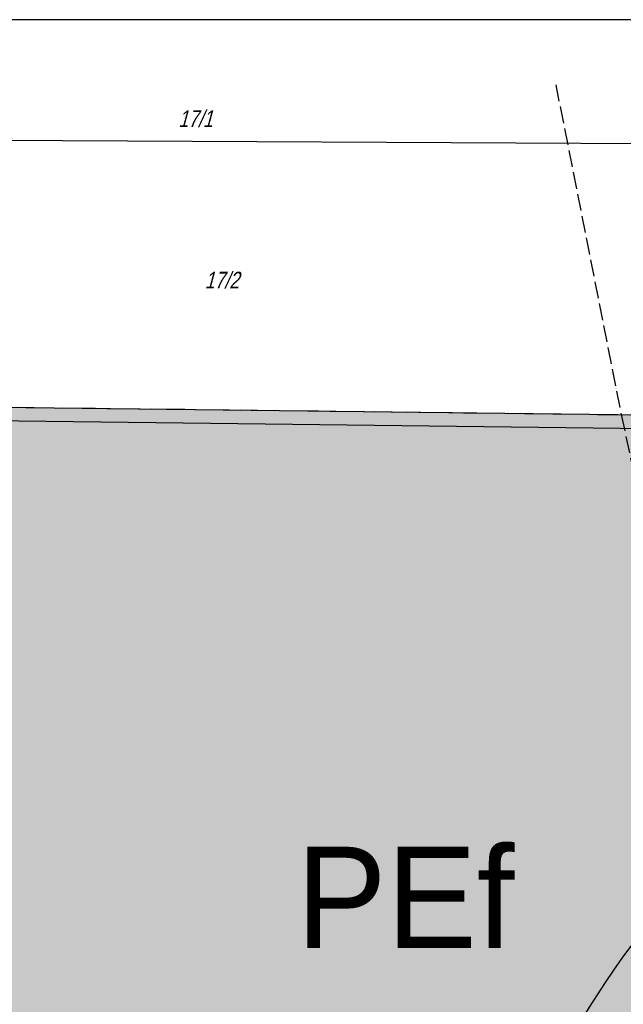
# Model space of a CAD drawing. Header units: metres. Extents: x 6582395 to 6583921, y 5752654 to 5753685.
# Tile 33 of 42: x 6583211 to 6583428, y 5753332 to 5753685. Entities that reach past the tile are written whole.
import ezdxf

# ---------------------------------------------------------------- set-up
doc = ezdxf.new("R2010")
doc.units = ezdxf.units.M
doc.header["$LTSCALE"] = 2
doc.linetypes.add('GESTRICHELT', pattern=[4, 3, -1])
doc.linetypes.add('GESTRICHELTX2', pattern=[8, 6, -2])
for name, color, linetype in [('211-Nr działki', 7, 'Continuous'), ('217-Granica konturu klasyfikcyjnego', 7, 'Continuous'), ('218-Granica użytku', 7, 'Continuous'), ('219-Linia granicy', 7, 'Continuous'), ('granica opracowania', 7, 'Continuous'), ('linie rozgraniczajace teren', 237, 'Continuous'), ('napisy pozostałe', 7, 'Continuous'), ('PEf', 68, 'Continuous'), ('strefa nalotów', 7, 'Continuous'), ('strefa OD PEf', 7, 'Continuous'), ('tabela', 7, 'Continuous')]:
    doc.layers.add(name, color=color, linetype=linetype)
doc.styles.add('STIL16_F', font='txt')
doc.styles.add('STIL4', font='txt')
doc.linetypes.add('UMGRENZUNG', pattern='A,2,-1.5,[4,014 Plan fotowoltaika Florentynow Mariampol zal 1.shx,S=0.05,R=0,X=0,Y=0],-1.5', length=5)
doc.linetypes.add('UMGRENZUNG1', pattern='A,1,1.5,[7,014 Plan fotowoltaika Florentynow Mariampol zal 1.shx,S=0.05,R=0,X=0,Y=0],1.5', length=4)

msp = doc.modelspace()

# ---------------------------------------------------------------- hatches: boundary and pattern name
at = {"layer": 'PEf', "linetype": 'Continuous'}
msp.add_hatch(color=145, dxfattribs=at).paths.add_polyline_path([(6583146.68, 5753547.28), (6583568.4, 5753542.12), (6583578.52, 5753492), (6583467.45, 5753498.63), (6583464.65, 5753469.93), (6583463.86, 5753440.1), (6583466.62, 5753361.74), (6583609.36, 5753359.83), (6583631.84, 5753274.16), (6583677.42, 5753085.76), (6583738.62, 5752963.36), (6583795.74, 5752847.31), (6583823.59, 5752723.63), (6583290.14, 5752729.3), (6583290.53, 5752760.61), (6583290.63, 5752768.61), (6583291.01, 5752800.12), (6583220.45, 5752800.96), (6583216.04, 5752801.01), (6583211.82, 5752831.63), (6583206.87, 5752898.96), (6583201.28, 5752966.38), (6583198.05, 5752998.69), (6583409.66, 5752995.78), (6583411.04, 5753178.77), (6583180.57, 5753181.92), (6583175.42, 5753235.92), (6583171.29, 5753282.96), (6583170.49, 5753291.98), (6583166.37, 5753339.02), (6583162.07, 5753388.08), (6583161.28, 5753397.08), (6583157.14, 5753444.15)], flags=16)

# ---------------------------------------------------------------- linework, layer by layer
at = {"layer": '217-Granica konturu klasyfikcyjnego', "color": 3, "linetype": 'GESTRICHELT'}
for p, q in [((6583403.73, 5753662.13), (6583427.22, 5753543.85)), ((6583427.22, 5753543.85), (6583466.62, 5753361.74))]:
    msp.add_line(p, q, dxfattribs=at)
at = {"layer": '218-Granica użytku', "color": 3, "linetype": 'GESTRICHELT'}
for p, q in [((6583403.73, 5753662.13), (6583427.22, 5753543.85)), ((6583427.22, 5753543.85), (6583466.62, 5753361.74))]:
    msp.add_line(p, q, dxfattribs=at)
at = {"layer": '219-Linia granicy', "color": 7, "linetype": 'Continuous'}
for p, q in [((6583035.24, 5753643.16), (6583551.79, 5753640.53)), ((6583044.08, 5753548.53), (6583574.75, 5753542.04))]:
    msp.add_line(p, q, dxfattribs=at)
at = {"layer": 'granica opracowania', "color": 241, "linetype": 'GESTRICHELTX2'}
msp.add_line((6583146.68, 5753547.28), (6583574.75, 5753542.04), dxfattribs=at)
at = {"layer": 'linie rozgraniczajace teren', "color": 238, "linetype": 'Continuous'}
msp.add_line((6583146.68, 5753547.28), (6583568.4, 5753542.12), dxfattribs=at)
at = {"layer": 'strefa nalotów', "color": 237, "linetype": 'UMGRENZUNG'}
msp.add_arc((6583670.98, 5753173.7), 300, 113.6273, 178.9274, dxfattribs=at)
at = {"layer": 'strefa OD PEf', "color": 48, "linetype": 'UMGRENZUNG1'}
msp.add_lwpolyline([(6583734.14, 5752961.13), (6583672.69, 5753084.03), (6583626.99, 5753272.94), (6583605.49, 5753354.88), (6583461.77, 5753356.8), (6583460.65, 5753393.19), (6583458.86, 5753440.07), (6583459.66, 5753470.24), (6583462.94, 5753503.91), (6583572.33, 5753497.38), (6583564.3, 5753537.17), (6583152.22, 5753542.21), (6583162.12, 5753444.62), (6583166.26, 5753397.52), (6583167.05, 5753388.52), (6583171.35, 5753339.46), (6583175.47, 5753292.42), (6583176.27, 5753283.4), (6583180.4, 5753236.38), (6583185.12, 5753186.85), (6583416.08, 5753183.7), (6583414.62, 5752990.71)], dxfattribs=at)
at = {"layer": 'tabela', "color": 7, "linetype": 'Continuous'}
msp.add_line((6583919.87, 5753685.46), (6582394.59, 5753685.46), dxfattribs=at)

# ---------------------------------------------------------------- texts
at = {"layer": '211-Nr działki', "color": 7, "style": 'STIL4', "oblique": 15, "width": 0.7875}
for s, p in [('17/1', (6583268.36, 5753646.96)), ('17/2', (6583277.8, 5753589.08))]:
    msp.add_text(s, height=6, dxfattribs=at).set_placement(p)
at = {"layer": 'napisy pozostałe', "color": 7, "style": 'STIL16_F'}
msp.add_text('PEf', height=36.318, dxfattribs=at).set_placement((6583310.65, 5753352.6))

doc.saveas('drawing.dxf')
